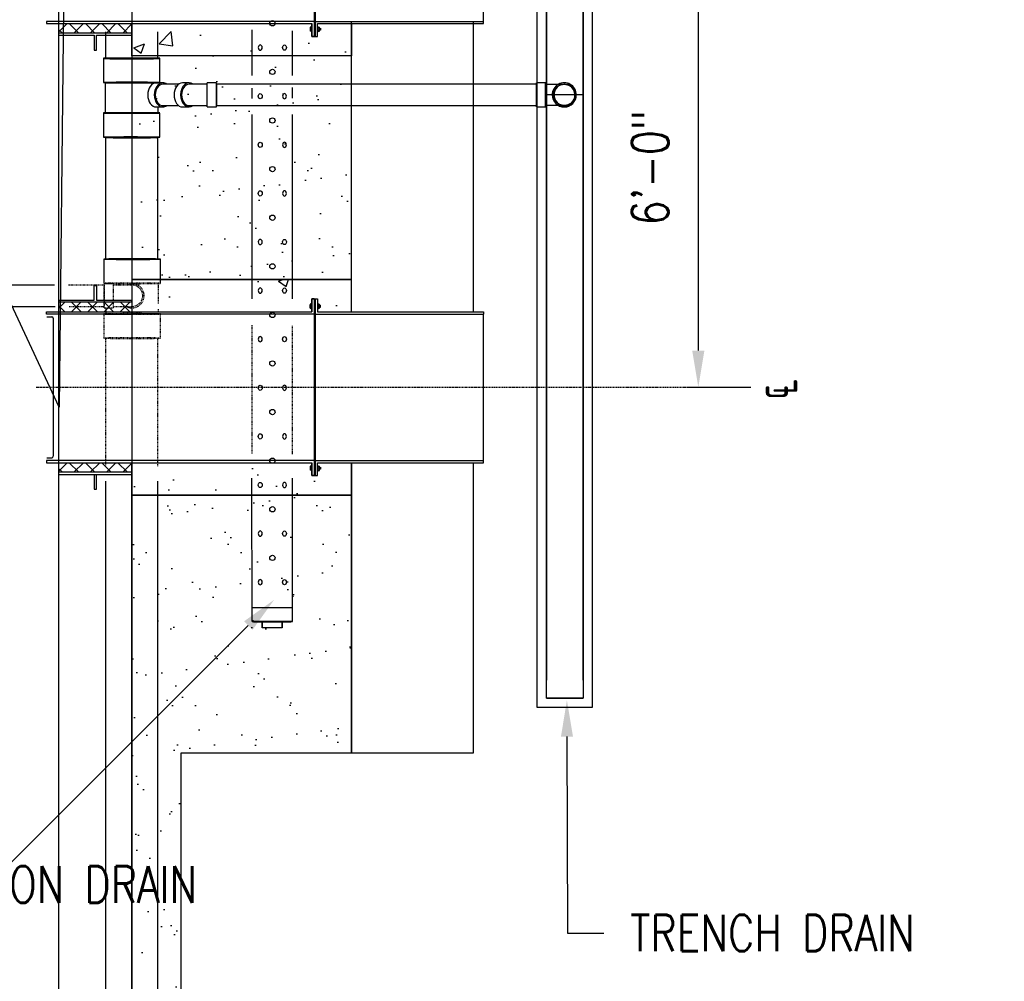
# Model space of a CAD drawing. Header units: inches. Extents: x -382 to 7445, y 651 to 1248.
# Tile 6 of 18: x 175 to 336, y 856 to 1013. Entities that reach past the tile are written whole.
import ezdxf
from ezdxf import colors
from ezdxf.entities.mleader import LeaderData, LeaderLine
from ezdxf.math import Vec2, Vec3

# ---------------------------------------------------------------- set-up
doc = ezdxf.new("R2010")
doc.units = ezdxf.units.IN
doc.header["$MEASUREMENT"] = 0
doc.linetypes.add('Center 1_4_', pattern=[0.53125, 0.25, -0.09375, 0.09375, -0.09375])
doc.linetypes.add('Dash - 1_16_', pattern=[0.1875, 0.125, -0.0625])
for name, color, linetype in [('A-ANNO-DIMS', 1, 'Continuous'), ('A-DETL', 90, 'Continuous'), ('A-DETL-CNTR', 5, 'Center 1_4_'), ('A-DETL-THIN', 151, 'Continuous'), ('P-PIPE', 3, 'Continuous'), ('S-ANNO-NOTE', 2, 'Continuous'), ('S-ANNO-TEXT', 2, 'Continuous')]:
    doc.layers.add(name, color=color, linetype=linetype)
doc.layers.add('A-FLOR-PATT', color=9, linetype='Continuous', true_color=0x808080)
doc.layers.add('A-WALL-PATT', color=9, linetype='Continuous', true_color=0x808080)
doc.styles.add('Annotative', font='romans.shx', dxfattribs={"width": 0.8, "height": 0.125})
doc.dimstyles.new('Annotative', dxfattribs={"dimscale": 0, "dimtxt": 0.125, "dimasz": 0.125, "dimexe": 0.18, "dimexo": 0.0625, "dimgap": 0.09, "dimtad": 1, "dimdec": 3, "dimzin": 3, "dimdsep": 46, "dimlunit": 4, "dimtxsty": 'Annotative', "dimcen": 0.09, "dimclrt": 2, "dimazin": 2, "dimtfac": 1, "dimtdec": 3, "dimtmove": 0, "dimatfit": 0, "dimfxl": 1, "dimtfill": 1, "dimfrac": 2, "dimtolj": 1, "dimtzin": 0, "dimarcsym": 0})
pattern_1 = [(45, (-1543.1591, 609.7329), (-1.3357247, 1.3357247), []), (135, (-1543.1591, 609.7329), (-1.3357247, -1.3357247), [])]

# ---------------------------------------------------------------- blocks, each defined once
blk = doc.blocks.new('Mechanical_Box_H_rvt-1-ENLARGED MECHANICAL ROOM DRAIN AND VENT PLAN 1')
at = {"layer": 'A-DETL-THIN', "lineweight": -3}
for p, q in [((267.58, 900.7), (267.58, 1243.31)), ((269.08, 902.2), (269.08, 1243.31)), ((275.08, 1242.95), (275.08, 902.2)), ((276.58, 1242.95), (276.58, 900.7)), ((269.08, 1152.32), (269.08, 905.16)), ((275.08, 905.16), (275.08, 1152.32)), ((269.08, 902.2), (275.08, 902.2)), ((275.08, 902.2), (269.08, 902.2)), ((276.58, 900.7), (267.58, 900.7))]:
    blk.add_line(p, q, dxfattribs=at)
at = {"layer": 'A-WALL-PATT', "lineweight": -3}
blk.add_line((269.12, 1001.22), (275.12, 1001.22), dxfattribs=at)
at = {"layer": 'P-PIPE', "lineweight": -3}
for p, q in [((196.72, 1011.51), (196.72, 1007.11)), ((205.34, 1007.11), (205.34, 1011.51)), ((220.76, 1011.83), (220.76, 1004.33)), ((227.39, 1004.35), (227.39, 1011.65)), ((196.4, 1007.15), (196.4, 1003.17)), ((205.66, 1003.17), (205.67, 1007.15)), ((196.69, 1003.17), (196.69, 998.18)), ((206.14, 1003.13), (205.07, 1003.13)), ((208.71, 1002.9), (206.14, 1002.9)), ((210.45, 1003.13), (209.38, 1003.13)), ((211.21, 1002.9), (210.45, 1002.9)), ((212.28, 1002.9), (211.21, 1002.9)), ((213.43, 1002.9), (212.28, 1002.9)), ((214.93, 1003.13), (213.43, 1003.13)), ((213.43, 999.17), (213.43, 1003.13)), ((214.93, 1001.15), (214.93, 1003.13)), ((237.08, 1002.9), (214.93, 1002.9)), ((214.93, 1002.9), (214.93, 1001.15)), ((220.76, 1002.25), (220.76, 1000.54)), ((227.39, 1000.6), (227.39, 1002.37)), ((267.43, 1002.9), (237.08, 1002.9)), ((268.93, 1003.13), (267.43, 1003.13)), ((267.43, 1001.15), (267.43, 1003.13)), ((267.43, 1003.13), (267.43, 1001.15)), ((267.43, 1002.9), (267.43, 1001.15)), ((267.43, 1001.15), (267.43, 1002.9)), ((268.93, 1001.15), (268.93, 1003.13)), ((268.93, 1003.13), (268.93, 1001.15)), ((213.43, 1001.15), (213.43, 1001.15)), ((213.43, 1001.15), (213.43, 1001.15)), ((213.43, 1001.15), (213.43, 1001.15)), ((213.43, 1001.15), (213.43, 1001.15)), ((214.93, 1001.15), (214.93, 999.4)), ((214.93, 999.17), (214.93, 1001.15)), ((214.93, 1001.15), (214.93, 1001.15)), ((214.93, 1001.15), (214.93, 1001.15)), ((267.43, 1001.15), (267.43, 999.4)), ((267.43, 999.4), (267.43, 1001.15)), ((267.43, 1001.15), (267.43, 999.17)), ((267.43, 999.17), (267.43, 1001.15)), ((268.93, 1001.15), (268.93, 999.17)), ((268.93, 999.17), (268.93, 1001.15)), ((268.93, 1001.15), (268.93, 1001.15)), ((268.93, 1001.15), (268.93, 1001.15)), ((270.02, 1001.16), (270.02, 1001.15)), ((273.98, 1001.15), (273.98, 1001.16)), ((205.06, 999.4), (205.07, 999.4)), ((205.07, 999.17), (206.14, 999.17)), ((205.37, 998.17), (205.37, 999.07)), ((206.14, 999.4), (208.59, 999.4)), ((209.38, 999.17), (210.45, 999.17)), ((210.45, 999.4), (211.38, 999.4)), ((211.38, 999.4), (212.47, 999.4)), ((212.47, 999.4), (213.43, 999.4)), ((213.43, 999.17), (214.93, 999.17)), ((214.93, 999.4), (237.08, 999.4)), ((237.08, 999.4), (267.43, 999.4)), ((267.43, 999.17), (268.93, 999.17)), ((196.39, 998.18), (196.39, 994.2)), ((205.66, 994.2), (205.66, 998.17)), ((220.76, 997.96), (220.76, 967.69)), ((227.39, 967.73), (227.39, 997.96)), ((196.72, 994.16), (196.72, 974.25)), ((205.34, 974.26), (205.34, 994.16)), ((196.46, 974.22), (196.46, 970.27)), ((205.73, 970.3), (205.73, 974.22)), ((188.34, 969.96), (114.64, 969.96)), ((114.64, 966.46), (188.49, 966.46)), ((196.76, 966.23), (196.76, 965.23)), ((196.72, 937.79), (196.72, 735.8)), ((205.34, 893.21), (205.34, 937.79)), ((220.7, 938.28), (220.76, 914.78)), ((227.39, 914.78), (227.39, 938.3)), ((220.76, 917.07), (227.39, 917.07)), ((222.42, 914.8), (222.42, 913.8)), ((222.42, 913.76), (222.42, 914.76)), ((225.73, 913.8), (225.73, 914.8)), ((225.73, 914.76), (225.73, 913.76)), ((222.42, 913.8), (225.73, 913.8)), ((222.42, 913.76), (222.42, 913.8)), ((225.73, 913.76), (222.42, 913.76)), ((225.73, 913.8), (225.73, 913.76)), ((205.34, 735.8), (205.34, 893.21))]:
    blk.add_line(p, q, dxfattribs=at)
at = {"layer": 'P-PIPE', "linetype": 'Dash - 1_16_', "lineweight": -3}
for p, q in [((196.53, 969.96), (190.61, 969.96)), ((196.53, 968.21), (196.53, 970.19)), ((198.03, 970.19), (196.53, 970.19)), ((196.53, 969.96), (196.53, 968.21)), ((196.76, 970.24), (196.76, 970.18)), ((198.03, 966.23), (198.03, 970.19)), ((201.09, 969.96), (198.03, 969.96)), ((201.09, 970.19), (201.09, 970.19)), ((201.09, 970.19), (201.09, 970.19)), ((201.09, 970.19), (201.09, 970.19)), ((205.44, 966.94), (205.44, 970.24)), ((196.53, 968.21), (196.53, 966.46)), ((196.53, 966.23), (196.53, 968.21)), ((196.53, 968.21), (196.53, 968.21)), ((196.53, 968.21), (196.53, 968.21)), ((198.03, 968.21), (198.03, 968.21)), ((198.03, 968.21), (198.03, 968.21)), ((198.03, 968.21), (198.03, 968.21)), ((198.03, 968.21), (198.03, 968.21)), ((190.75, 966.46), (196.53, 966.46)), ((196.53, 966.23), (198.03, 966.23)), ((198.03, 966.46), (201.09, 966.46)), ((201.09, 966.23), (201.09, 966.23)), ((205.44, 965.23), (205.44, 966.07)), ((196.46, 965.23), (196.46, 961.26)), ((205.73, 961.25), (205.73, 965.23)), ((220.76, 963.38), (220.76, 942.32)), ((227.4, 942.25), (227.39, 963.38)), ((196.72, 961.24), (196.72, 940.36)), ((205.34, 940.27), (205.34, 961.24))]:
    blk.add_line(p, q, dxfattribs=at)
at = {"layer": 'P-PIPE', "lineweight": -3, "flags": 128}
for points in [[(268.93, 1002.9), (269.06, 1002.9), (269.18, 1002.9), (269.3, 1002.9), (269.42, 1002.9), (269.54, 1002.9), (269.66, 1002.9), (269.78, 1002.9), (269.9, 1002.9), (270.01, 1002.9), (270.13, 1002.9), (270.24, 1002.9), (270.35, 1002.9), (270.46, 1002.9), (270.56, 1002.9), (270.66, 1002.9), (270.76, 1002.9), (270.86, 1002.9), (270.95, 1002.9), (271.04, 1002.9), (271.13, 1002.9), (271.22, 1002.9), (271.3, 1002.9), (271.37, 1002.9), (271.44, 1002.9), (271.51, 1002.9), (271.58, 1002.9), (271.64, 1002.9), (271.69, 1002.9), (271.74, 1002.9), (271.79, 1002.9), (271.83, 1002.9), (271.87, 1002.9), (271.9, 1002.9), (271.93, 1002.9), (271.95, 1002.9), (271.97, 1002.9), (271.98, 1002.9), (271.99, 1002.9), (272, 1002.9), (272, 1002.9)], [(270.25, 1001.15), (270.25, 1001.22), (270.25, 1001.29), (270.26, 1001.36), (270.27, 1001.43), (270.28, 1001.5), (270.3, 1001.57), (270.32, 1001.64), (270.34, 1001.7), (270.36, 1001.77), (270.39, 1001.83), (270.41, 1001.9), (270.45, 1001.96), (270.48, 1002.02), (270.51, 1002.08), (270.55, 1002.14), (270.59, 1002.2), (270.64, 1002.25), (270.68, 1002.31), (270.73, 1002.36), (270.78, 1002.41), (270.83, 1002.46), (270.88, 1002.5), (270.94, 1002.55), (270.99, 1002.59), (271.05, 1002.63), (271.11, 1002.66), (271.17, 1002.7), (271.23, 1002.73), (271.3, 1002.76), (271.36, 1002.78), (271.43, 1002.81), (271.5, 1002.83), (271.56, 1002.85), (271.63, 1002.86), (271.7, 1002.88), (271.77, 1002.89), (271.84, 1002.9), (271.91, 1002.9), (271.98, 1002.9), (272, 1002.9)], [(272, 1002.9), (272.07, 1002.9), (272.14, 1002.9), (272.21, 1002.89), (272.28, 1002.88), (272.35, 1002.87), (272.41, 1002.85), (272.48, 1002.83), (272.55, 1002.81), (272.61, 1002.79), (272.68, 1002.76), (272.74, 1002.74), (272.81, 1002.71), (272.87, 1002.67), (272.93, 1002.64), (272.99, 1002.6), (273.04, 1002.56), (273.1, 1002.51), (273.15, 1002.47), (273.2, 1002.42), (273.25, 1002.37), (273.3, 1002.32), (273.35, 1002.27), (273.39, 1002.21), (273.43, 1002.16), (273.47, 1002.1), (273.51, 1002.04), (273.54, 1001.98), (273.57, 1001.92), (273.6, 1001.85), (273.63, 1001.79), (273.65, 1001.72), (273.67, 1001.65), (273.69, 1001.59), (273.71, 1001.52), (273.72, 1001.45), (273.73, 1001.38), (273.74, 1001.31), (273.75, 1001.24), (273.75, 1001.17), (273.75, 1001.15)], [(272, 999.4), (271.93, 999.4), (271.86, 999.41), (271.79, 999.42), (271.72, 999.43), (271.65, 999.44), (271.58, 999.45), (271.51, 999.47), (271.45, 999.49), (271.38, 999.52), (271.32, 999.54), (271.25, 999.57), (271.19, 999.6), (271.13, 999.63), (271.07, 999.67), (271.01, 999.71), (270.95, 999.75), (270.9, 999.79), (270.84, 999.84), (270.79, 999.88), (270.74, 999.93), (270.69, 999.99), (270.65, 1000.04), (270.61, 1000.09), (270.56, 1000.15), (270.52, 1000.21), (270.49, 1000.27), (270.45, 1000.33), (270.42, 1000.39), (270.39, 1000.45), (270.37, 1000.52), (270.34, 1000.58), (270.32, 1000.65), (270.3, 1000.72), (270.29, 1000.79), (270.27, 1000.86), (270.26, 1000.92), (270.25, 1000.99), (270.25, 1001.06), (270.25, 1001.13), (270.25, 1001.15)], [(273.75, 1001.15), (273.75, 1001.08), (273.74, 1001.01), (273.73, 1000.94), (273.72, 1000.87), (273.71, 1000.81), (273.7, 1000.74), (273.68, 1000.67), (273.66, 1000.6), (273.64, 1000.54), (273.61, 1000.47), (273.58, 1000.41), (273.55, 1000.34), (273.52, 1000.28), (273.48, 1000.22), (273.44, 1000.16), (273.4, 1000.11), (273.36, 1000.05), (273.31, 1000), (273.27, 999.95), (273.22, 999.9), (273.17, 999.85), (273.11, 999.8), (273.06, 999.76), (273, 999.72), (272.94, 999.68), (272.88, 999.64), (272.82, 999.61), (272.76, 999.58), (272.7, 999.55), (272.63, 999.52), (272.57, 999.5), (272.5, 999.48), (272.43, 999.46), (272.36, 999.44), (272.29, 999.43), (272.23, 999.42), (272.16, 999.41), (272.09, 999.41), (272.02, 999.4), (272, 999.4)], [(272, 999.4), (271.99, 999.4), (271.99, 999.4), (271.98, 999.4), (271.96, 999.4), (271.94, 999.4), (271.91, 999.4), (271.88, 999.4), (271.84, 999.4), (271.8, 999.4), (271.76, 999.4), (271.71, 999.4), (271.65, 999.4), (271.59, 999.4), (271.53, 999.4), (271.46, 999.4), (271.39, 999.4), (271.32, 999.4), (271.24, 999.4), (271.15, 999.4), (271.07, 999.4), (270.98, 999.4), (270.89, 999.4), (270.79, 999.4), (270.69, 999.4), (270.59, 999.4), (270.48, 999.4), (270.38, 999.4), (270.27, 999.4), (270.16, 999.4), (270.04, 999.4), (269.93, 999.4), (269.81, 999.4), (269.69, 999.4), (269.58, 999.4), (269.45, 999.4), (269.33, 999.4), (269.21, 999.4), (269.09, 999.4), (268.97, 999.4), (268.93, 999.4)]]:
    blk.add_lwpolyline(points, dxfattribs=at)
at = {"layer": 'P-PIPE', "lineweight": -3}
for centre in [(224.11, 1012.89), (224.11, 1004.92), (224.11, 996.95), (224.11, 988.98), (224.11, 981.01), (224.11, 973.04), (224.11, 965.07), (224.11, 957.11), (224.11, 949.14), (224.11, 941.17), (224.11, 933.2), (224.11, 925.23)]:
    blk.add_circle(centre, 0.432, dxfattribs=at)
for start, end in [(0, 180), (180, 0)]:
    blk.add_arc((272.08, 1001.16), 1.75, start, end, dxfattribs=at)
at = {"layer": 'P-PIPE', "linetype": 'Dash - 1_16_', "lineweight": -3}
for radius, start, end in [(1.98, 360, 117.8363), (1.75, 270.0529, 89.9922), (1.98, 242.1636, 360)]:
    blk.add_arc((201.09, 968.21), radius, start, end, dxfattribs=at)
at = {"layer": 'P-PIPE', "lineweight": -3, "extrusion": (0, 0, -1)}
for centre, major_axis in [((222.12, 1008.9), (0, 0.432)), ((222.12, 1008.9), (0, 0.432)), ((226.1, 1000.93), (0, -0.432)), ((226.1, 992.96), (0, -0.432)), ((226.1, 985), (0, -0.432)), ((222.12, 977.03), (0, 0.432)), ((222.12, 977.03), (0, 0.432)), ((222.12, 969.06), (0, 0.432)), ((222.12, 961.09), (0, 0.432)), ((222.12, 961.09), (0, 0.432)), ((226.1, 953.12), (0, -0.432)), ((226.1, 945.15), (0, -0.432)), ((226.1, 937.18), (0, -0.432)), ((222.12, 929.21), (0, 0.432)), ((222.12, 929.21), (0, 0.432)), ((222.12, 921.25), (0, 0.432))]:
    blk.add_ellipse(centre, major_axis=major_axis, ratio=0.727074, dxfattribs=at)
at = {"layer": 'P-PIPE', "lineweight": -3}
for centre, major_axis in [((226.1, 1008.9), (0, 0.432)), ((222.12, 1000.93), (0, -0.432)), ((222.12, 1000.93), (0, -0.432)), ((222.12, 992.96), (0, -0.432)), ((222.12, 985), (0, -0.432)), ((222.12, 985), (0, -0.432)), ((226.1, 977.03), (0, 0.432)), ((226.1, 969.06), (0, 0.432)), ((226.1, 961.09), (0, 0.432)), ((222.12, 953.12), (0, -0.432)), ((222.12, 953.12), (0, -0.432)), ((222.12, 945.15), (0, -0.432)), ((222.12, 937.18), (0, -0.432)), ((222.12, 937.18), (0, -0.432)), ((226.1, 929.21), (0, 0.432)), ((226.1, 921.25), (0, 0.432))]:
    blk.add_ellipse(centre, major_axis=major_axis, ratio=0.727074, dxfattribs=at)
for centre, major_axis, ratio, start_param, end_param in [((201.03, 1007.15), (-4.63, 0), 0.010234, 5.497816, 6.283185), ((201.03, 1007.15), (-4.63, 0), 0.010234, 0.000028, 1.580784), ((201.03, 1007.11), (-4.31, 0), 0.010271, 4.712389, 6.283185), ((201.03, 1007.11), (-4.31, 0), 0.010271, 0, 1.570796), ((201.03, 1007.15), (-4.63, 0), 0.010234, 4.70241, 5.497816), ((201.03, 1007.11), (-4.31, 0), 0.010271, 4.701664, 4.712389), ((201.03, 1007.11), (-4.31, 0), 0.010271, 1.570796, 1.581529), ((201.03, 1007.15), (-4.63, 0), 0.010234, 3.141621, 4.70241), ((201.03, 1007.11), (-4.31, 0), 0.010271, 3.141593, 4.701664), ((201.03, 1007.11), (-4.31, 0), 0.010271, 1.581529, 3.141593), ((201.03, 1007.15), (-4.63, 0), 0.010234, 1.580784, 2.356223), ((201.03, 1007.15), (-4.63, 0), 0.010234, 2.356223, 3.141593), ((201.03, 1003.17), (-4.63, 0), 0.010234, 5.497816, 6.283185), ((201.03, 1003.17), (-4.34, 0), 0.010234, 5.497816, 6.283185), ((201.03, 1003.17), (-4.63, 0), 0.010234, 4.702027, 5.497816), ((201.03, 1003.17), (-4.34, 0), 0.010234, 4.701323, 5.497816), ((201.03, 1003.17), (-4.63, 0), 0.010234, 3.141621, 4.702027), ((201.03, 1003.17), (-4.34, 0), 0.010234, 3.141621, 4.701323), ((210.45, 1001.15), (0, 1.98), 0.707107, 5.79735, 7.853982), ((201.03, 1003.17), (-4.63, 0), 0.010234, 0.000028, 1.581167), ((201.03, 1003.17), (-4.34, 0), 0.010234, 0.000028, 1.581871), ((201.03, 1003.17), (-4.63, 0), 0.010234, 1.581167, 2.356223), ((201.03, 1003.17), (-4.34, 0), 0.010234, 1.581871, 2.356223), ((205.07, 1001.15), (0, 1.98), 0.707107, 0.006925, 3.148517), ((201.03, 1003.17), (-4.34, 0), 0.010234, 2.356223, 3.141593), ((201.03, 1003.17), (-4.63, 0), 0.010234, 2.356223, 3.141593), ((206.14, 1001.15), (0, 1.98), 0.707107, 0.006925, 3.148517), ((206.14, 1001.15), (0, 1.75), 0.70408, 0, 1.570796), ((206.14, 1001.15), (0, 1.98), 0.707107, 5.79735, 6.29011), ((209.38, 1001.15), (0, 1.98), 0.707107, 6.283185, 7.853982), ((210.45, 1001.15), (0, 1.75), 0.707107, 6.283185, 7.853982), ((272, 1001.15), (1.98, 0), 0.999999, 0, 3.141593), ((272, 1001.16), (1.98, 0), 0.999999, 0, 3.141593), ((272, 1001.15), (1.75, 0), 0.999999, 0, 3.141593), ((206.14, 1001.15), (0, 1.75), 0.70408, 1.570796, 3.141593), ((209.38, 1001.15), (0, 1.98), 0.707107, 1.570796, 3.141593), ((210.45, 1001.15), (0, 1.98), 0.707107, 1.570796, 3.627428), ((210.45, 1001.15), (0, 1.75), 0.707107, 1.570796, 3.141593), ((272, 1001.16), (1.98, 0), 0.999999, 3.141593, 6.283185), ((272, 1001.15), (1.98, 0), 0.999999, 3.141593, 6.283185), ((272, 1001.15), (1.75, 0), 0.999999, 3.141593, 6.283185), ((206.14, 1001.15), (0, 1.98), 0.707107, 3.148517, 3.627428), ((201.03, 998.18), (-4.63, 0), 0.010234, 5.497816, 6.283185), ((201.03, 998.18), (-4.63, 0), 0.010234, 0.000028, 1.581647), ((201.03, 998.18), (-4.34, 0), 0.010234, 5.497816, 6.283185), ((201.03, 998.18), (-4.34, 0), 0.010234, 0.000028, 1.582384), ((201.03, 998.18), (-4.63, 0), 0.010234, 4.701547, 5.497816), ((201.03, 998.18), (-4.34, 0), 0.010234, 4.70081, 5.497816), ((201.03, 998.18), (-4.34, 0), 0.010234, 3.141621, 4.70081), ((201.03, 998.18), (-4.63, 0), 0.010234, 3.141621, 4.701547), ((201.03, 998.18), (-4.34, 0), 0.010234, 1.582384, 2.356223), ((201.03, 998.18), (-4.63, 0), 0.010234, 1.581647, 2.356223), ((201.03, 998.18), (-4.34, 0), 0.010234, 2.356223, 3.141593), ((201.03, 998.18), (-4.63, 0), 0.010234, 2.356223, 3.141593), ((201.03, 994.2), (-4.63, 0), 0.010234, 5.497816, 6.283185), ((201.03, 994.2), (-4.63, 0), 0.010234, 0.000028, 1.58203), ((201.03, 994.16), (4.31, 0), 0.010416, 1.570796, 3.141593), ((201.03, 994.16), (4.31, 0), 0.010416, 3.141593, 4.712389), ((201.03, 994.2), (-4.63, 0), 0.010234, 4.701164, 5.497816), ((201.03, 994.16), (4.31, 0), 0.010416, 1.560063, 1.570796), ((201.03, 994.16), (4.31, 0), 0.010416, 4.712389, 4.723122), ((201.03, 994.2), (-4.63, 0), 0.010234, 3.141621, 4.701164), ((201.03, 994.16), (4.31, 0), 0.010416, 0, 1.560063), ((201.03, 994.16), (4.31, 0), 0.010416, 4.723122, 6.283185), ((201.03, 994.2), (-4.63, 0), 0.010234, 1.58203, 2.356223), ((201.03, 994.2), (-4.63, 0), 0.010234, 2.356223, 3.141593), ((201.1, 974.22), (-4.63, 0), 0.010372, 4.717068, 6.282416), ((201.1, 974.22), (-4.63, 0), 0.010372, 0, 1.566136), ((201.1, 974.22), (-4.63, 0), 0.010372, 4.71162, 4.717068), ((201.1, 974.22), (-4.63, 0), 0.010372, 3.141593, 4.71162), ((201.1, 974.22), (-4.63, 0), 0.010372, 1.570027, 3.140824), ((224.08, 914.78), (3.31, 0), 0.010416, 1.570796, 3.141593), ((224.08, 914.78), (3.31, 0), 0.010416, 1.570796, 3.141593), ((224.08, 914.78), (3.31, 0), 0.010416, 3.141593, 4.712389), ((224.08, 914.78), (3.31, 0), 0.010416, 3.141593, 4.712389), ((224.08, 914.78), (3.31, 0), 0.010416, 0, 1.570796), ((224.08, 914.78), (3.31, 0), 0.010416, 0, 1.570796), ((224.08, 914.78), (3.31, 0), 0.010416, 4.712389, 6.283185), ((224.08, 914.78), (3.31, 0), 0.010416, 4.712389, 6.283185)]:
    blk.add_ellipse(centre, major_axis=major_axis, ratio=ratio, start_param=start_param, end_param=end_param, dxfattribs=at)
at = {"layer": 'P-PIPE', "linetype": 'Dash - 1_16_', "lineweight": -3}
for centre, major_axis, start_param, end_param in [((201.1, 970.24), (-4.63, 0), 4.716976, 6.282416), ((201.1, 970.24), (-4.63, 0), 0, 1.566228), ((201.1, 970.24), (-4.63, 0), 4.71162, 4.716976), ((201.1, 970.24), (-4.34, 0), 4.71162, 4.717287), ((201.1, 970.24), (-4.63, 0), 1.570027, 3.140824), ((201.1, 970.24), (-4.63, 0), 3.141593, 4.71162), ((201.1, 965.23), (-4.63, 0), 4.716861, 6.282416), ((201.1, 965.23), (-4.63, 0), 0, 1.566344), ((201.1, 965.23), (-4.34, 0), 4.717164, 6.282416), ((201.1, 965.23), (-4.34, 0), 0, 1.566041), ((201.1, 965.23), (-4.34, 0), 4.71162, 4.717164), ((201.1, 965.23), (-4.63, 0), 4.71162, 4.716861), ((201.1, 965.23), (-4.34, 0), 1.570027, 3.140824), ((201.1, 965.23), (-4.63, 0), 1.570027, 3.140824), ((201.1, 965.23), (-4.34, 0), 3.141593, 4.71162), ((201.1, 965.23), (-4.63, 0), 3.141593, 4.71162), ((201.1, 961.26), (-4.63, 0), 4.716769, 6.282416), ((201.1, 961.26), (-4.63, 0), 0, 1.566436), ((201.1, 961.26), (-4.63, 0), 4.71162, 4.716769), ((201.1, 961.26), (-4.63, 0), 1.570027, 3.140824), ((201.1, 961.26), (-4.63, 0), 3.141593, 4.71162)]:
    blk.add_ellipse(centre, major_axis=major_axis, ratio=0.010372, start_param=start_param, end_param=end_param, dxfattribs=at)
blk = doc.blocks.new('*D11')
at = {"layer": 'A-ANNO-DIMS', "color": 0, "lineweight": -2, "transparency": 16777216}
for p, q in [((284.28, 1025.21), (294.63, 1025.21)), ((285.99, 1019.21), (285.99, 959.21)), ((284.28, 953.21), (294.63, 953.21))]:
    blk.add_line(p, q, dxfattribs=at)
at = {"layer": 'A-ANNO-DIMS', "color": 0, "lineweight": -3, "transparency": 16777216}
for points in [[(284.99, 1019.21), (286.99, 1019.21), (285.99, 1025.21)], [(284.99, 959.21), (286.99, 959.21), (285.99, 953.21)]]:
    blk.add_solid(points, dxfattribs=at)
at = {"layer": 'Defpoints', "color": 0, "lineweight": -3, "transparency": 16777216}
for p in [(281.28, 1025.21), (281.28, 953.21), (285.99, 953.21)]:
    blk.add_point(p, dxfattribs=at)
at = {"layer": 'A-ANNO-DIMS', "color": 2, "lineweight": -3, "transparency": 16777216, "insert": (278.09, 989.21), "char_height": 6, "attachment_point": 5, "rotation": 90, "style": 'Annotative'}
blk.add_mtext('\\A1;6\'-0"', dxfattribs=at)

msp = doc.modelspace()

# ---------------------------------------------------------------- hatches: boundary and pattern name
at = {"layer": 'A-FLOR-PATT'}
h = msp.add_hatch(color=8, dxfattribs=at)
h.paths.add_polyline_path([(223.1461, 1010.7345), (223.1461, 1011.7675), (222.9878, 1011.7675), (222.9878, 1010.7345)])
h.paths.add_polyline_path([(222.9878, 1012.0892), (223.1461, 1012.0892), (223.1461, 1013.2059), (222.9878, 1013.2059), (222.9878, 1012.8073)])
h = msp.add_hatch(dxfattribs=at)
h.set_pattern_fill('FP_3', color=8, style=0, pattern_type=2)
h.set_pattern_definition([(45, (-1543.1591, 681.7329), (-1.3357247, 1.3357247), []), (135, (-1543.1591, 681.7329), (-1.3357247, -1.3357247), [])])
h.paths.add_polyline_path([(187.4121, 1012.8301), (181.0774, 1012.8301), (181.0774, 1011.2624), (193.0774, 1011.2624), (193.0774, 1012.8301), (188.5431, 1012.8301)])
h = msp.add_hatch(color=8, dxfattribs=at)
h.paths.add_polyline_path([(223.1461, 967.6774), (223.1461, 966.6444), (222.9878, 966.6444), (222.9878, 967.6774)])
h.paths.add_polyline_path([(222.9878, 966.3226), (223.1461, 966.3226), (223.1461, 965.2059), (222.9878, 965.2059), (222.9878, 965.6046)])
h = msp.add_hatch(dxfattribs=at)
h.set_pattern_fill('FP_3', color=8, style=0, pattern_type=2)
h.set_pattern_definition(pattern_1)
h.paths.add_polyline_path([(187.4121, 965.5818), (181.0774, 965.5818), (181.0774, 967.1495), (193.0774, 967.1495), (193.0774, 965.5818), (188.5431, 965.5818)])
h = msp.add_hatch(dxfattribs=at)
h.set_pattern_fill('FP_3', color=8, style=0, pattern_type=2)
h.set_pattern_definition(pattern_1)
h.paths.add_polyline_path([(187.4121, 940.8301), (181.0774, 940.8301), (181.0774, 939.2624), (193.0774, 939.2624), (193.0774, 940.8301), (188.5431, 940.8301)])
h = msp.add_hatch(color=8, dxfattribs=at)
h.paths.add_polyline_path([(223.1461, 938.7345), (223.1461, 939.7675), (222.9878, 939.7675), (222.9878, 938.7345)])
h.paths.add_polyline_path([(222.9878, 940.0892), (223.1461, 940.0892), (223.1461, 941.2059), (222.9878, 941.2059), (222.9878, 940.8073)])
at = {"layer": 'A-WALL-PATT', "transparency": 33554559}
h = msp.add_hatch(dxfattribs=at)
h.set_pattern_fill('AR-CONC', color=8, scale=2.5, style=0)
h.paths.add_polyline_path([(193.0774, 1007.5309), (193.0774, 1012.8309), (222.6111, 1012.8309), (222.6111, 1010.7259), (223.5228, 1010.7259), (223.5228, 1012.8309), (229.0774, 1012.8309), (229.0774, 1007.5309)])
at = {"layer": 'A-WALL-PATT'}
h = msp.add_hatch(dxfattribs=at)
h.set_pattern_fill('AR-SAND', color=8, scale=5, style=0)
h.paths.add_polyline_path([(229.0774, 970.8809), (229.0774, 1007.5309), (193.0774, 1007.5309), (193.0774, 970.8809)])
at = {"layer": 'A-WALL-PATT', "transparency": 33554559}
h = msp.add_hatch(dxfattribs=at)
h.set_pattern_fill('AR-CONC', color=8, scale=2.5, style=0)
h.paths.add_polyline_path([(193.0774, 970.8809), (193.0774, 965.5809), (222.6111, 965.5809), (222.6111, 967.6859), (223.5228, 967.6859), (223.5228, 965.5809), (229.0774, 965.5809), (229.0774, 970.8809)])
h = msp.add_hatch(dxfattribs=at)
h.set_pattern_fill('AR-CONC', color=8, scale=2.5, style=0)
h.paths.add_polyline_path([(193.0774, 935.5309), (193.0774, 940.8309), (222.6111, 940.8309), (222.6111, 938.7259), (223.5228, 938.7259), (223.5228, 940.8309), (229.0774, 940.8309), (229.0774, 935.5309)])
at = {"layer": 'A-WALL-PATT'}
h = msp.add_hatch(dxfattribs=at)
h.set_pattern_fill('AR-SAND', color=8, scale=5, style=0)
h.paths.add_polyline_path([(193.0774, 851.2059), (193.0774, 935.5309), (229.0774, 935.5309), (229.0774, 893.2059), (201.0774, 893.2059), (201.0774, 851.2059)])

# ---------------------------------------------------------------- linework, layer by layer
at = {"layer": 'A-DETL'}
for p, q in [((222.9878, 1039.6859), (222.9878, 1010.7259)), ((223.1461, 1039.6859), (223.1461, 1010.7259)), ((250.7348, 1013.2059), (250.7348, 1037.2059)), ((222.9878, 1013.2059), (179.0774, 1013.2059)), ((179.0774, 1013.2059), (179.0774, 1012.8309)), ((223.1461, 1013.2059), (250.7348, 1013.2059)), ((250.7395, 1012.8309), (250.7348, 1013.2059)), ((179.0774, 1012.8309), (222.6111, 1012.8309)), ((193.0774, 1011.2624), (181.0774, 1011.2624)), ((193.0774, 1011.2624), (193.0774, 1010.917)), ((222.2845, 1012.1781), (222.2845, 1011.6785)), ((222.5471, 1012.2644), (222.3187, 1012.2644)), ((222.3187, 1012.0917), (222.5471, 1012.0917)), ((222.3187, 1011.7649), (222.5471, 1011.7649)), ((222.5471, 1011.5922), (222.3187, 1011.5922)), ((222.6111, 1012.4234), (222.5471, 1012.4234)), ((222.5471, 1012.4234), (222.5471, 1011.4196)), ((222.5471, 1011.4196), (222.6111, 1011.4196)), ((222.6111, 1010.7259), (222.6111, 1012.8309)), ((222.9878, 1012.0892), (223.1461, 1012.0892)), ((223.1461, 1011.7675), (222.9878, 1011.7675)), ((223.5228, 1010.7259), (223.5228, 1012.8309)), ((223.5228, 1012.8309), (250.7395, 1012.8309)), ((223.5868, 1012.4234), (223.5228, 1012.4234)), ((223.5228, 1011.4196), (223.5868, 1011.4196)), ((223.5868, 1011.4196), (223.5868, 1012.4234)), ((223.5868, 1012.2508), (223.8187, 1012.2508)), ((223.8187, 1012.0781), (223.5868, 1012.0781)), ((223.8187, 1011.7512), (223.5868, 1011.7512)), ((223.5868, 1011.5786), (223.8187, 1011.5786)), ((223.8529, 1011.6649), (223.8529, 1012.1645)), ((223.8529, 1012.0484), (223.87, 1012.0782)), ((223.87, 1011.7808), (223.8529, 1011.7512)), ((223.87, 1012.0782), (223.8852, 1012.0508)), ((223.8838, 1011.7512), (223.87, 1011.7808)), ((223.901, 1011.7808), (223.8838, 1011.7512)), ((223.8852, 1012.0508), (223.901, 1012.0782)), ((223.901, 1012.0782), (223.9162, 1012.0508)), ((223.9148, 1011.7512), (223.901, 1011.7808)), ((223.9319, 1011.7808), (223.9148, 1011.7512)), ((223.9162, 1012.0508), (223.9319, 1012.0782)), ((223.9319, 1012.0782), (223.9471, 1012.0508)), ((223.9457, 1011.7512), (223.9319, 1011.7808)), ((223.9629, 1011.7808), (223.9457, 1011.7512)), ((223.9471, 1012.0508), (223.9629, 1012.0782)), ((223.9629, 1012.0782), (223.978, 1012.0508)), ((223.9767, 1011.7512), (223.9629, 1011.7808)), ((224.0313, 1011.7887), (223.9767, 1011.7512)), ((223.978, 1012.0508), (223.9938, 1012.0782)), ((223.9938, 1012.0782), (224.0313, 1012.0407)), ((224.0313, 1012.0407), (224.0313, 1011.7887)), ((181.0774, 1010.917), (186.889, 1010.917)), ((186.889, 1010.917), (186.889, 1008.5093)), ((187.2657, 1008.5093), (187.2657, 1010.917)), ((187.2657, 1010.917), (193.0774, 1010.917)), ((222.9878, 1010.7259), (222.6111, 1010.7259)), ((222.9878, 1010.7345), (223.1461, 1010.7345)), ((223.1461, 1010.7259), (223.5228, 1010.7259)), ((186.889, 1008.5093), (187.2657, 1008.5093)), ((186.889, 967.4948), (186.889, 969.9025)), ((186.889, 969.9025), (187.2657, 969.9025)), ((187.2657, 969.9025), (187.2657, 967.4948)), ((222.9878, 967.6859), (222.6111, 967.6859)), ((222.6111, 967.6859), (222.6111, 965.5809)), ((222.9878, 967.6859), (222.9878, 938.7259)), ((222.9878, 967.6774), (223.1461, 967.6774)), ((223.1461, 967.6859), (223.5228, 967.6859)), ((223.1461, 967.6859), (223.1461, 938.7259)), ((223.5228, 967.6859), (223.5228, 965.5809)), ((181.0774, 967.4948), (186.889, 967.4948)), ((193.0774, 967.1495), (181.0774, 967.1495)), ((187.2657, 967.4948), (193.0774, 967.4948)), ((193.0774, 967.1495), (193.0774, 967.4948)), ((222.2845, 966.2338), (222.2845, 966.7333)), ((222.5471, 966.8197), (222.3187, 966.8197)), ((222.3187, 966.647), (222.5471, 966.647)), ((222.3187, 966.3201), (222.5471, 966.3201)), ((222.5471, 966.1474), (222.3187, 966.1474)), ((222.5471, 965.9885), (222.5471, 966.9923)), ((222.5471, 966.9923), (222.6111, 966.9923)), ((223.1461, 966.6444), (222.9878, 966.6444)), ((222.9878, 966.3226), (223.1461, 966.3226)), ((223.5228, 966.9923), (223.5868, 966.9923)), ((223.5868, 966.9923), (223.5868, 965.9885)), ((223.5868, 966.8333), (223.8187, 966.8333)), ((223.8187, 966.6606), (223.5868, 966.6606)), ((223.8187, 966.3338), (223.5868, 966.3338)), ((223.5868, 966.1611), (223.8187, 966.1611)), ((223.8529, 966.747), (223.8529, 966.2474)), ((223.87, 966.6311), (223.8529, 966.6607)), ((223.8529, 966.3635), (223.87, 966.3337)), ((223.8838, 966.6607), (223.87, 966.6311)), ((223.87, 966.3337), (223.8852, 966.3611)), ((223.901, 966.6311), (223.8838, 966.6607)), ((223.8852, 966.3611), (223.901, 966.3337)), ((223.9148, 966.6607), (223.901, 966.6311)), ((223.901, 966.3337), (223.9162, 966.3611)), ((223.9319, 966.6311), (223.9148, 966.6607)), ((223.9162, 966.3611), (223.9319, 966.3337)), ((223.9457, 966.6607), (223.9319, 966.6311)), ((223.9319, 966.3337), (223.9471, 966.3611)), ((223.9629, 966.6311), (223.9457, 966.6607)), ((223.9471, 966.3611), (223.9629, 966.3337)), ((223.9767, 966.6607), (223.9629, 966.6311)), ((223.9629, 966.3337), (223.978, 966.3611)), ((224.0313, 966.6232), (223.9767, 966.6607)), ((223.978, 966.3611), (223.9938, 966.3337)), ((223.9938, 966.3337), (224.0313, 966.3712)), ((224.0313, 966.3712), (224.0313, 966.6232)), ((179.0774, 965.5809), (222.6111, 965.5809)), ((179.0774, 965.2059), (179.0774, 965.5809)), ((222.9878, 965.2059), (179.0774, 965.2059)), ((179.0881, 964.7745), (179.9116, 964.7745)), ((180.1616, 964.5245), (180.1616, 941.8874)), ((222.6111, 965.9885), (222.5471, 965.9885)), ((223.1461, 965.2059), (250.7348, 965.2059)), ((223.5868, 965.9885), (223.5228, 965.9885)), ((223.5228, 965.5809), (250.7395, 965.5809)), ((250.7395, 965.5809), (250.7348, 965.2059)), ((250.7348, 941.2059), (250.7348, 965.2059)), ((222.9878, 941.2059), (179.0774, 941.2059)), ((179.0774, 941.2059), (179.0774, 940.8309)), ((179.0774, 940.8309), (222.6111, 940.8309)), ((179.0881, 941.6374), (179.9116, 941.6374)), ((222.2845, 940.1781), (222.2845, 939.6785)), ((222.5471, 940.2644), (222.3187, 940.2644)), ((222.6111, 940.4234), (222.5471, 940.4234)), ((222.5471, 940.4234), (222.5471, 939.4196)), ((222.6111, 938.7259), (222.6111, 940.8309)), ((223.1461, 941.2059), (250.7348, 941.2059)), ((223.5228, 938.7259), (223.5228, 940.8309)), ((223.5228, 940.8309), (250.7395, 940.8309)), ((223.5868, 940.4234), (223.5228, 940.4234)), ((223.5868, 939.4196), (223.5868, 940.4234)), ((223.5868, 940.2508), (223.8187, 940.2508)), ((250.7395, 940.8309), (250.7348, 941.2059)), ((193.0774, 939.2624), (181.0774, 939.2624)), ((181.0774, 938.917), (186.889, 938.917)), ((186.889, 938.917), (186.889, 936.5093)), ((187.2657, 936.5093), (187.2657, 938.917)), ((187.2657, 938.917), (193.0774, 938.917)), ((193.0774, 939.2624), (193.0774, 938.917)), ((222.3187, 940.0917), (222.5471, 940.0917)), ((222.3187, 939.7649), (222.5471, 939.7649)), ((222.5471, 939.5922), (222.3187, 939.5922)), ((222.5471, 939.4196), (222.6111, 939.4196)), ((222.9878, 938.7259), (222.6111, 938.7259)), ((222.9878, 940.0892), (223.1461, 940.0892)), ((223.1461, 939.7675), (222.9878, 939.7675)), ((222.9878, 938.7345), (223.1461, 938.7345)), ((223.1461, 938.7259), (223.5228, 938.7259)), ((223.5228, 939.4196), (223.5868, 939.4196)), ((223.8187, 940.0781), (223.5868, 940.0781)), ((223.8187, 939.7512), (223.5868, 939.7512)), ((223.5868, 939.5786), (223.8187, 939.5786)), ((223.8529, 939.6649), (223.8529, 940.1645)), ((223.8529, 940.0484), (223.87, 940.0782)), ((223.87, 939.7808), (223.8529, 939.7512)), ((223.87, 940.0782), (223.8852, 940.0508)), ((223.8838, 939.7512), (223.87, 939.7808)), ((223.901, 939.7808), (223.8838, 939.7512)), ((223.8852, 940.0508), (223.901, 940.0782)), ((223.901, 940.0782), (223.9162, 940.0508)), ((223.9148, 939.7512), (223.901, 939.7808)), ((223.9319, 939.7808), (223.9148, 939.7512)), ((223.9162, 940.0508), (223.9319, 940.0782)), ((223.9319, 940.0782), (223.9471, 940.0508)), ((223.9457, 939.7512), (223.9319, 939.7808)), ((223.9629, 939.7808), (223.9457, 939.7512)), ((223.9471, 940.0508), (223.9629, 940.0782)), ((223.9629, 940.0782), (223.978, 940.0508)), ((223.9767, 939.7512), (223.9629, 939.7808)), ((224.0313, 939.7887), (223.9767, 939.7512)), ((223.978, 940.0508), (223.9938, 940.0782)), ((223.9938, 940.0782), (224.0313, 940.0407)), ((224.0313, 940.0407), (224.0313, 939.7887)), ((186.889, 936.5093), (187.2657, 936.5093))]:
    msp.add_line(p, q, dxfattribs=at)
for centre, radius, start, end in [((222.4105, 1012.1781), 0.126, 136.750182, 223.249818), ((222.6918, 1011.9283), 0.4073, 156.34317, 203.65683), ((222.4105, 1011.6785), 0.126, 136.750182, 223.249818), ((223.7269, 1012.1645), 0.126, 316.750182, 43.249818), ((223.4456, 1011.9147), 0.4073, 336.34317, 23.65683), ((223.7269, 1011.6649), 0.126, 316.750182, 43.249818), ((222.4105, 966.7333), 0.126, 136.750182, 223.249818), ((222.6918, 966.4836), 0.4073, 156.34317, 203.65683), ((222.4105, 966.2338), 0.126, 136.750182, 223.249818), ((223.7269, 966.747), 0.126, 316.750182, 43.249818), ((223.4456, 966.4972), 0.4073, 336.34317, 23.65683), ((223.7269, 966.2474), 0.126, 316.750182, 43.249818), ((179.9116, 964.5245), 0.25, 0, 90), ((179.9116, 941.8874), 0.25, 270, 0), ((222.4105, 940.1781), 0.126, 136.750182, 223.249818), ((223.7269, 940.1645), 0.126, 316.750182, 43.249818), ((222.6918, 939.9283), 0.4073, 156.34317, 203.65683), ((222.4105, 939.6785), 0.126, 136.750182, 223.249818), ((223.4456, 939.9147), 0.4073, 336.34317, 23.65683), ((223.7269, 939.6649), 0.126, 316.750182, 43.249818)]:
    msp.add_arc(centre, radius, start, end, dxfattribs=at)
at = {"layer": 'A-DETL-CNTR', "color": 2}
msp.add_line((177.3543, 953.2059), (292.7669, 953.2059), dxfattribs=at)
at = {"layer": 'A-DETL-THIN'}
for p, q in [((223.87, 1012.0782), (223.8529, 1011.7512)), ((223.901, 1012.0782), (223.8838, 1011.7512)), ((223.9319, 1012.0782), (223.9148, 1011.7512)), ((223.9629, 1012.0782), (223.9457, 1011.7512)), ((223.9938, 1012.0782), (223.9767, 1011.7512)), ((223.87, 966.3337), (223.8529, 966.6607)), ((223.901, 966.3337), (223.8838, 966.6607)), ((223.9319, 966.3337), (223.9148, 966.6607)), ((223.9629, 966.3337), (223.9457, 966.6607)), ((223.9938, 966.3337), (223.9767, 966.6607)), ((223.87, 940.0782), (223.8529, 939.7512)), ((223.901, 940.0782), (223.8838, 939.7512)), ((223.9319, 940.0782), (223.9148, 939.7512)), ((223.9629, 940.0782), (223.9457, 939.7512)), ((223.9938, 940.0782), (223.9767, 939.7512))]:
    msp.add_line(p, q, dxfattribs=at)
at = {"layer": 'A-WALL-PATT'}
for points in [[(193.0774, 1097.2059), (193.0774, 851.2059), (201.0774, 851.2059)], [(138.0774, 833.2127), (138.0774, 851.2059), (181.0774, 851.2059), (181.0774, 1085.2059), (23.0774, 1085.2059), (23.0774, 851.2059)], [(229.0774, 965.5809), (229.0774, 1013.2059), (249.0774, 1013.2059), (249.0774, 965.5809)], [(249.0774, 940.8309), (249.0774, 893.2059), (229.0774, 893.2059), (229.0774, 940.8309)], [(138.0774, 851.2059), (181.0774, 851.2059), (181.0774, 938.917), (193.0774, 938.917), (193.0774, 851.2059), (201.0774, 851.2059)]]:
    msp.add_lwpolyline(points, dxfattribs=at)
for points in [[(193.0774, 1007.5309), (193.0774, 1012.8309), (222.6111, 1012.8309), (222.6111, 1010.7259), (223.5228, 1010.7259), (223.5228, 1012.8309), (229.0774, 1012.8309), (229.0774, 1007.5309)], [(229.0774, 970.8809), (229.0774, 1007.5309), (193.0774, 1007.5309), (193.0774, 970.8809)], [(193.0774, 970.8809), (193.0774, 965.5809), (222.6111, 965.5809), (222.6111, 967.6859), (223.5228, 967.6859), (223.5228, 965.5809), (229.0774, 965.5809), (229.0774, 970.8809)], [(193.0774, 935.5309), (193.0774, 940.8309), (222.6111, 940.8309), (222.6111, 938.7259), (223.5228, 938.7259), (223.5228, 940.8309), (229.0774, 940.8309), (229.0774, 935.5309)], [(193.0774, 851.2059), (193.0774, 935.5309), (229.0774, 935.5309), (229.0774, 893.2059), (201.0774, 893.2059), (201.0774, 851.2059)]]:
    msp.add_lwpolyline(points, close=True, dxfattribs=at)

# ---------------------------------------------------------------- block references
at = {"layer": 'P-PIPE'}
msp.add_blockref('Mechanical_Box_H_rvt-1-ENLARGED MECHANICAL ROOM DRAIN AND VENT PLAN 1', (-8, 0), dxfattribs=at)

# ---------------------------------------------------------------- texts
at = {"layer": 'S-ANNO-TEXT', "lineweight": -3, "insert": (295.6148, 951.2124), "char_height": 6, "width": 131.457736, "attachment_point": 1, "rotation": 90, "style": 'Annotative'}
msp.add_mtext('℄', dxfattribs=at)

# ---------------------------------------------------------------- dimensions: what is measured, and where the dimension line sits
at = {"layer": 'A-ANNO-DIMS', "lineweight": -3}
dim = msp.add_linear_dim(base=(285.9852, 953.2059), p1=(281.2826, 1025.2059), p2=(281.2826, 953.2059), angle=270, dimstyle='Annotative', override={"dimpost": '\\X', "dimtfill": 0}, dxfattribs=at)
dim.commit()
dim.dimension.update_dxf_attribs({"geometry": '*D11', "text_midpoint": (285.9852, 989.2059), "dimtype": 161})

# ---------------------------------------------------------------- leaders
at = {"layer": 'S-ANNO-NOTE'}
ml = msp.add_multileader_mtext('Standard', dxfattribs=at)
ml.set_content('GRAVEL MATERIAL\\PWRAPPED IN\\PFILTER FABRIC', color=256, style='Annotative')
ml.set_leader_properties(color=1, linetype='ByLayer', lineweight=-1)
ml.build(insert=Vec2(0, 0))
ml.multileader.update_dxf_attribs({"text_right_attachment_type": 3, "dogleg_length": 0.125, "arrow_head_size": 6, "scale": 48})
ctx = ml.context
ctx.base_point, ctx.scale, ctx.char_height, ctx.arrow_head_size, ctx.landing_gap_size, ctx.plane_origin = Vec3(-114.3591, 1023.3546), 48, 6, 6, 4.32, Vec3(-54.6353, 1125.2645)
ctx.right_attachment = 3
notes = []
notes.append((ctx, [(0, (1, 1, 0), (-37.5477, 1003.3546), (-1, 0), 6, [(1, [(-10.7645, 1003.514), (-1.8167, 1111.5709)], 0, [])])]))
ctx.mtext.insert, ctx.mtext.width, ctx.mtext.defined_height, ctx.mtext.flow_direction = Vec3(-110.0391, 1026.3546), 104.56926, 17.6903, 5
ml = msp.add_multileader_mtext('Standard', dxfattribs=at)
ml.set_content('REFER TO SHEET S707A FOR VENT PIPE DETAIL', color=256, style='Annotative')
ml.set_leader_properties(color=1, linetype='ByLayer', lineweight=-1)
ml.build(insert=Vec2(0, 0))
ml.multileader.update_dxf_attribs({"text_right_attachment_type": 3, "dogleg_length": 0.125, "arrow_head_size": 6, "scale": 48})
ctx = ml.context
ctx.base_point, ctx.scale, ctx.char_height, ctx.arrow_head_size, ctx.landing_gap_size, ctx.plane_origin = Vec3(82.966, 1040.6372), 48, 6, 6, 4.32, Vec3(-74.9437, 1041.9521)
ctx.right_attachment = 3
notes.append((ctx, [(0, (1, 1, 0), (152.6917, 1010.6372), (-1, 0), 6, [(1, [(181.9347, 1021.4014), (181.1495, 949.9483)], 0, [])])]))
ctx.mtext.insert, ctx.mtext.width, ctx.mtext.defined_height, ctx.mtext.flow_direction = Vec3(87.286, 1043.6372), 60.660973, 15.3558, 5
ml = msp.add_multileader_mtext('Standard', dxfattribs=at)
ml.set_content('3" %%C FLOOR SINK', color=256, style='Annotative')
ml.set_leader_properties(color=1, linetype='ByLayer', lineweight=-1)
ml.build(insert=Vec2(0, 0))
ml.multileader.update_dxf_attribs({"text_right_attachment_type": 3, "dogleg_length": 0.125, "arrow_head_size": 6, "scale": 48})
ctx = ml.context
ctx.base_point, ctx.scale, ctx.char_height, ctx.arrow_head_size, ctx.landing_gap_size, ctx.plane_origin = Vec3(-100.8919, 979.6413), 48, 6, 6, 4.32, Vec3(-86.4741, 1044.0929)
ctx.right_attachment = 3
notes.append((ctx, [(0, (1, 1, 0), (-22.0233, 978.4985), (-1, 0), 6, [(0, [(99.3759, 968.0934)], 0, [])])]))
ctx.mtext.insert, ctx.mtext.width, ctx.mtext.defined_height, ctx.mtext.flow_direction = Vec3(-96.5719, 982.6413), 84.903805, 44.904, 5
ml = msp.add_multileader_mtext('Standard', dxfattribs=at)
ml.set_content('3" %%C DRAIN', color=256, style='Annotative')
ml.set_leader_properties(color=1, linetype='ByLayer', lineweight=-1)
ml.build(insert=Vec2(0, 0))
ml.multileader.update_dxf_attribs({"text_right_attachment_type": 3, "dogleg_length": 0.125, "arrow_head_size": 6, "scale": 48})
ctx = ml.context
ctx.base_point, ctx.scale, ctx.char_height, ctx.arrow_head_size, ctx.landing_gap_size, ctx.plane_origin = Vec3(62.467, 912.7967), 48, 6, 6, 4.32, Vec3(157.2624, 955.3618)
ctx.right_attachment = 3
notes.append((ctx, [(0, (1, 1, 0), (117.7927, 911.6539), (-1, 0), 6, [(0, [(132.0676, 966.4562)], 0, [])])]))
ctx.mtext.insert, ctx.mtext.width, ctx.mtext.defined_height, ctx.mtext.flow_direction = Vec3(66.787, 915.7967), 55.662133, 16.7617, 5
ml = msp.add_multileader_mtext('Standard', dxfattribs=at)
ml.set_content('6" %%C PERFORATED FOUNDATION DRAIN', color=256, style='Annotative')
ml.set_leader_properties(color=1, linetype='ByLayer', lineweight=-1)
ml.build(insert=Vec2(0, 0))
ml.multileader.update_dxf_attribs({"text_right_attachment_type": 3, "dogleg_length": 0.125, "arrow_head_size": 6, "scale": 48})
ctx = ml.context
ctx.base_point, ctx.scale, ctx.char_height, ctx.arrow_head_size, ctx.landing_gap_size, ctx.plane_origin = Vec3(-115.2755, 943.5482), 48, 6, 6, 4.32, Vec3(-54.6353, 937.4244)
ctx.right_attachment = 3
notes.append((ctx, [(0, (1, 1, 0), (-33.4355, 932.4053), (-1, 0), 6, [(1, [(-33.1532, 862.6937), (-1.8167, 932.4603)], 0, [])])]))
ctx.mtext.insert, ctx.mtext.width, ctx.mtext.defined_height, ctx.mtext.flow_direction = Vec3(-110.9555, 946.5482), 77.470237, 17.6903, 5
ml = msp.add_multileader_mtext('Standard', dxfattribs=at)
ml.set_content('6" %%C PERFORATED FOUNDATION DRAIN', color=256, style='Annotative')
ml.set_leader_properties(color=1, linetype='ByLayer', lineweight=-1)
ml.build(insert=Vec2(0, 0))
ml.multileader.update_dxf_attribs({"text_right_attachment_type": 3, "dogleg_length": 0.125, "arrow_head_size": 6, "scale": 48})
ctx = ml.context
ctx.base_point, ctx.scale, ctx.char_height, ctx.arrow_head_size, ctx.landing_gap_size, ctx.plane_origin = Vec3(76.649, 871.6839), 48, 6, 6, 4.32, Vec3(168.7167, 908.47)
ctx.right_attachment = 3
notes.append((ctx, [(0, (1, 1, 0), (158.489, 860.5411), (-1, 0), 6, [(1, [(216.4084, 918.3651)], 0, [])])]))
ctx.mtext.insert, ctx.mtext.width, ctx.mtext.defined_height, ctx.mtext.flow_direction = Vec3(80.969, 874.6839), 74.452882, 17.4827, 5
ml = msp.add_multileader_mtext('Standard', dxfattribs=at)
ml.set_content('TRENCH DRAIN', color=256, style='Annotative')
ml.set_leader_properties(color=1, linetype='ByLayer', lineweight=-1)
ml.build(insert=Vec2(0, 0))
ml.multileader.update_dxf_attribs({"text_right_attachment_type": 3, "dogleg_length": 0.125, "arrow_head_size": 6, "scale": 48})
ctx = ml.context
ctx.base_point, ctx.scale, ctx.char_height, ctx.arrow_head_size, ctx.landing_gap_size, ctx.plane_origin = Vec3(270.5107, 863.7189), 48, 6, 6, 4.32, Vec3(-71.2332, 920.4784)
ctx.right_attachment = 3
notes.append((ctx, [(1, (1, 1, 0), (264.5107, 863.7189), (1, 0), 6, [(0, [(264.4341, 901.9176)], 0, [])])]))
ctx.mtext.insert, ctx.mtext.width, ctx.mtext.defined_height, ctx.mtext.flow_direction = Vec3(274.8307, 866.7189), 50.897074, 16.0793, 5
for ctx, leaders in notes:
    for number, flags, end, landing, length, lines in leaders:
        leader = LeaderData()
        leader.index, (leader.has_last_leader_line, leader.has_dogleg_vector, leader.attachment_direction) = number, flags
        leader.last_leader_point, leader.dogleg_vector, leader.dogleg_length = Vec3(end), Vec3(landing), length
        for number, points, colour, breaks in lines:
            line = LeaderLine()
            line.index, line.vertices, line.color, line.breaks = number, Vec3.list(points), colors.encode_raw_color(colour), breaks
            leader.lines.append(line)
        ctx.leaders.append(leader)

doc.saveas('drawing.dxf')
